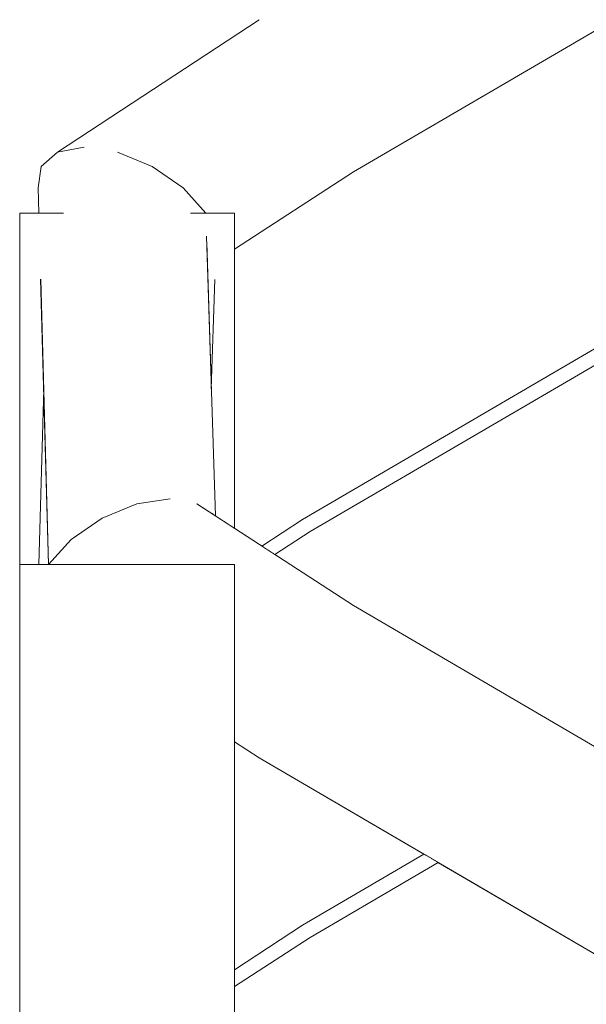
# Model space of a CAD drawing. Header units: millimetres. Extents: x -101298 to -58298, y 45839 to 66839.
# Tile 55 of 124: x -84967 to -84809, y 56279 to 56554. Entities that reach past the tile are written whole.
import ezdxf

# ---------------------------------------------------------------- set-up
doc = ezdxf.new("R2010")
doc.units = ezdxf.units.MM
doc.header["$MEASUREMENT"] = 0
doc.linetypes.add('Wipeout_Contour', pattern=[1000, 0, -1000])
doc.layers.add('Nowe_Konstrukcja - Schody', color=7, linetype='Continuous')
doc.layers.add('Nowe_Konstrukcja - Ściany zew', color=7, linetype='Continuous')
doc.layers.add('Nowe_Konstrukcja - Schody_Nr_pióra__101', color=250, linetype='Continuous', lineweight=13, true_color=0x333333)

msp = doc.modelspace()

# ---------------------------------------------------------------- wipeouts: each hides what was drawn before it
at = {"color": 254, "linetype": 'Wipeout_Contour', "lineweight": 0, "ltscale": 306103.393917}
msp.add_wipeout([(-84962.12, 56507.33), (-84961.92, 56500.31), (-84961.46, 56500.31)], dxfattribs=at).dxf.layer = 'Nowe_Konstrukcja - Schody'
at = {"color": 254, "linetype": 'Wipeout_Contour', "lineweight": 0, "ltscale": 305895.74763}
msp.add_wipeout([(-84937.22, 56402.13), (-84952.92, 56409.15), (-84941.33, 56402.13)], dxfattribs=at).dxf.layer = 'Nowe_Konstrukcja - Schody'
at = {"color": 254, "linetype": 'Wipeout_Contour', "lineweight": 0, "ltscale": 509381.050687}
msp.add_wipeout([(-84907.26, 56288.97), (-84888.32, 56301.4), (-84854.39, 56321.23), (-84900.42, 56348.14), (-84907.26, 56352.63)], dxfattribs=at).dxf.layer = 'Nowe_Konstrukcja - Ściany zew'

# ---------------------------------------------------------------- next in the draw order: wipeouts: each hides what was drawn before it
at = {"color": 254, "linetype": 'Wipeout_Contour', "lineweight": 0, "ltscale": 306102.663314}
msp.add_wipeout([(-84959.01, 56500.31), (-84961.26, 56513.28), (-84960.22, 56500.31)], dxfattribs=at).dxf.layer = 'Nowe_Konstrukcja - Schody'
at = {"color": 254, "linetype": 'Wipeout_Contour', "lineweight": 0, "ltscale": 305913.725298}
msp.add_wipeout([(-84959.19, 56402.13), (-84941.33, 56402.13), (-84952.92, 56409.15)], dxfattribs=at).dxf.layer = 'Nowe_Konstrukcja - Schody'
at = {"color": 254, "linetype": 'Wipeout_Contour', "lineweight": 0, "ltscale": 712759.913065}
msp.add_wipeout([(-84907.26, 56264.84), (-84886.21, 56251.1), (-84833.34, 56220.2), (-84757.43, 56264.57), (-84850.42, 56318.92), (-84886.21, 56298), (-84907.26, 56284.26)], dxfattribs=at).dxf.layer = 'Nowe_Konstrukcja - Ściany zew'

# ---------------------------------------------------------------- next in the draw order: wipeouts: each hides what was drawn before it
at = {"color": 254, "linetype": 'Wipeout_Contour', "lineweight": 0, "ltscale": 408142.02683}
msp.add_wipeout([(-84961.26, 56513.28), (-84962.12, 56507.33), (-84961.46, 56500.31), (-84960.22, 56500.31)], dxfattribs=at).dxf.layer = 'Nowe_Konstrukcja - Schody'
at = {"color": 254, "linetype": 'Wipeout_Contour', "lineweight": 0, "ltscale": 305960.639192}
msp.add_wipeout([(-84960.55, 56451.22), (-84961.92, 56402.13), (-84959.19, 56402.13)], dxfattribs=at).dxf.layer = 'Nowe_Konstrukcja - Schody'
at = {"color": 254, "linetype": 'Wipeout_Contour', "lineweight": 0, "ltscale": 305858.96368}
msp.add_wipeout([(-84944.28, 56415.1), (-84922.85, 56402.13), (-84916.22, 56402.13)], dxfattribs=at).dxf.layer = 'Nowe_Konstrukcja - Schody'
at = {"color": 254, "linetype": 'Wipeout_Contour', "lineweight": 0, "ltscale": 406943.186753}
msp.add_wipeout([(-84619.88, 56184.18), (-84618.92, 56185.82), (-84899.42, 56349.75), (-84900.42, 56348.14)], dxfattribs=at).dxf.layer = 'Nowe_Konstrukcja - Schody'

# ---------------------------------------------------------------- next in the draw order: wipeouts: each hides what was drawn before it
at = {"color": 254, "linetype": 'Wipeout_Contour', "lineweight": 0, "ltscale": 407851.550801}
msp.add_wipeout([(-84944.28, 56415.1), (-84952.92, 56409.15), (-84937.22, 56402.13), (-84922.85, 56402.13)], dxfattribs=at).dxf.layer = 'Nowe_Konstrukcja - Schody'
at = {"color": 254, "linetype": 'Wipeout_Contour', "lineweight": 0, "ltscale": 406943.838956}
msp.add_wipeout([(-84618.92, 56185.82), (-84616.18, 56190.5), (-84896.57, 56354.36), (-84899.42, 56349.75)], dxfattribs=at).dxf.layer = 'Nowe_Konstrukcja - Schody'

# ---------------------------------------------------------------- next in the draw order: wipeouts: each hides what was drawn before it
at = {"color": 254, "linetype": 'Wipeout_Contour', "lineweight": 0, "ltscale": 407997.037974}
msp.add_wipeout([(-84961.4, 56481.72), (-84959.19, 56402.13), (-84952.92, 56409.15), (-84959.91, 56483.8)], dxfattribs=at).dxf.layer = 'Nowe_Konstrukcja - Schody'
at = {"color": 254, "linetype": 'Wipeout_Contour', "lineweight": 0, "ltscale": 406945.044938}
msp.add_wipeout([(-84616.18, 56190.5), (-84612.09, 56197.5), (-84892.3, 56361.26), (-84896.57, 56354.36)], dxfattribs=at).dxf.layer = 'Nowe_Konstrukcja - Schody'
at = {"color": 254, "linetype": 'Wipeout_Contour', "lineweight": 0, "ltscale": 407609.224069}
msp.add_wipeout([(-84907.26, 56352.63), (-84900.42, 56348.14), (-84899.42, 56349.75), (-84907.26, 56354.6)], dxfattribs=at).dxf.layer = 'Nowe_Konstrukcja - Schody'

# ---------------------------------------------------------------- next in the draw order: wipeouts: each hides what was drawn before it
at = {"color": 254, "linetype": 'Wipeout_Contour', "lineweight": 0, "ltscale": 406946.622986}
msp.add_wipeout([(-84612.09, 56197.5), (-84607.26, 56205.76), (-84887.26, 56369.4), (-84892.3, 56361.26)], dxfattribs=at).dxf.layer = 'Nowe_Konstrukcja - Schody'
at = {"color": 254, "linetype": 'Wipeout_Contour', "lineweight": 0, "ltscale": 407613.551203}
msp.add_wipeout([(-84896.57, 56354.36), (-84907.26, 56360.12), (-84907.26, 56354.75), (-84899.42, 56349.75)], dxfattribs=at).dxf.layer = 'Nowe_Konstrukcja - Schody'

# ---------------------------------------------------------------- next in the draw order: wipeouts: each hides what was drawn before it
at = {"color": 254, "linetype": 'Wipeout_Contour', "lineweight": 0, "ltscale": 406948.334189}
msp.add_wipeout([(-84607.26, 56205.76), (-84602.44, 56214.02), (-84882.23, 56377.54), (-84887.26, 56369.4)], dxfattribs=at).dxf.layer = 'Nowe_Konstrukcja - Schody'
at = {"color": 254, "linetype": 'Wipeout_Contour', "lineweight": 0, "ltscale": 305712.413437}
msp.add_wipeout([(-84907.26, 56354.75), (-84907.26, 56354.6), (-84899.42, 56349.75)], dxfattribs=at).dxf.layer = 'Nowe_Konstrukcja - Schody'

# ---------------------------------------------------------------- next in the draw order: wipeouts: each hides what was drawn before it
at = {"color": 254, "linetype": 'Wipeout_Contour', "lineweight": 0, "ltscale": 406949.918031}
msp.add_wipeout([(-84602.44, 56214.02), (-84598.34, 56221.03), (-84877.96, 56384.44), (-84882.23, 56377.54)], dxfattribs=at).dxf.layer = 'Nowe_Konstrukcja - Schody'
at = {"color": 254, "linetype": 'Wipeout_Contour', "lineweight": 0, "ltscale": 407622.091528}
msp.add_wipeout([(-84892.3, 56361.26), (-84907.26, 56368.52), (-84907.26, 56361.01), (-84896.57, 56354.36)], dxfattribs=at).dxf.layer = 'Nowe_Konstrukcja - Schody'

# ---------------------------------------------------------------- next in the draw order: wipeouts: each hides what was drawn before it
at = {"color": 254, "linetype": 'Wipeout_Contour', "lineweight": 0, "ltscale": 406951.132054}
msp.add_wipeout([(-84598.34, 56221.03), (-84595.61, 56225.71), (-84875.1, 56389.05), (-84877.96, 56384.44)], dxfattribs=at).dxf.layer = 'Nowe_Konstrukcja - Schody'
at = {"color": 254, "linetype": 'Wipeout_Contour', "lineweight": 0, "ltscale": 305719.04047}
msp.add_wipeout([(-84907.26, 56361.01), (-84907.26, 56360.12), (-84896.57, 56354.36)], dxfattribs=at).dxf.layer = 'Nowe_Konstrukcja - Schody'

# ---------------------------------------------------------------- next in the draw order: wipeouts: each hides what was drawn before it
at = {"color": 254, "linetype": 'Wipeout_Contour', "lineweight": 0, "ltscale": 406951.789548}
msp.add_wipeout([(-84595.61, 56225.71), (-84594.65, 56227.35), (-84874.1, 56390.67), (-84875.1, 56389.05)], dxfattribs=at).dxf.layer = 'Nowe_Konstrukcja - Schody'
at = {"color": 254, "linetype": 'Wipeout_Contour', "lineweight": 0, "ltscale": 407633.42589}
msp.add_wipeout([(-84907.26, 56370.4), (-84892.3, 56361.26), (-84887.26, 56369.4), (-84907.26, 56378.5)], dxfattribs=at).dxf.layer = 'Nowe_Konstrukcja - Schody'

# ---------------------------------------------------------------- next in the draw order: wipeouts: each hides what was drawn before it
at = {"color": 254, "linetype": 'Wipeout_Contour', "lineweight": 0, "ltscale": 305729.100658}
msp.add_wipeout([(-84907.26, 56370.4), (-84907.26, 56368.52), (-84892.3, 56361.26)], dxfattribs=at).dxf.layer = 'Nowe_Konstrukcja - Schody'

# ---------------------------------------------------------------- next in the draw order: wipeouts: each hides what was drawn before it
at = {"color": 254, "linetype": 'Wipeout_Contour', "lineweight": 0, "ltscale": 407645.906313}
msp.add_wipeout([(-84882.23, 56377.54), (-84907.26, 56388.73), (-84907.26, 56381.51), (-84887.26, 56369.4)], dxfattribs=at).dxf.layer = 'Nowe_Konstrukcja - Schody'

# ---------------------------------------------------------------- next in the draw order: wipeouts: each hides what was drawn before it
at = {"color": 254, "linetype": 'Wipeout_Contour', "lineweight": 0, "ltscale": 305741.047042}
msp.add_wipeout([(-84907.26, 56381.51), (-84907.26, 56378.5), (-84887.26, 56369.4)], dxfattribs=at).dxf.layer = 'Nowe_Konstrukcja - Schody'

# ---------------------------------------------------------------- next in the draw order: wipeouts: each hides what was drawn before it
at = {"color": 254, "linetype": 'Wipeout_Contour', "lineweight": 0, "ltscale": 407657.845724}
msp.add_wipeout([(-84907.26, 56397.99), (-84907.26, 56392.69), (-84882.23, 56377.54), (-84877.96, 56384.44)], dxfattribs=at).dxf.layer = 'Nowe_Konstrukcja - Schody'

# ---------------------------------------------------------------- next in the draw order: wipeouts: each hides what was drawn before it
at = {"color": 254, "linetype": 'Wipeout_Contour', "lineweight": 0, "ltscale": 305753.195168}
msp.add_wipeout([(-84907.26, 56392.69), (-84907.26, 56388.73), (-84882.23, 56377.54)], dxfattribs=at).dxf.layer = 'Nowe_Konstrukcja - Schody'

# ---------------------------------------------------------------- next in the draw order: wipeouts: each hides what was drawn before it
at = {"color": 254, "linetype": 'Wipeout_Contour', "lineweight": 0, "ltscale": 305764.634702}
msp.add_wipeout([(-84877.96, 56384.44), (-84875.1, 56389.05), (-84934.56, 56419.08)], dxfattribs=at).dxf.layer = 'Nowe_Konstrukcja - Schody'

# ---------------------------------------------------------------- next in the draw order: wipeouts: each hides what was drawn before it
at = {"color": 254, "linetype": 'Wipeout_Contour', "lineweight": 0, "ltscale": 611642.1386}
msp.add_wipeout([(-84944.28, 56415.1), (-84916.22, 56402.13), (-84907.26, 56402.13), (-84907.26, 56397.99), (-84877.96, 56384.44), (-84934.56, 56419.08)], dxfattribs=at).dxf.layer = 'Nowe_Konstrukcja - Schody'

# ---------------------------------------------------------------- next in the draw order: wipeouts: each hides what was drawn before it
at = {"color": 254, "linetype": 'Wipeout_Contour', "lineweight": 0, "ltscale": 407999.526854}
msp.add_wipeout([(-84959.56, 56492.09), (-84952.92, 56409.15), (-84944.28, 56415.1), (-84957.79, 56493.21)], dxfattribs=at).dxf.layer = 'Nowe_Konstrukcja - Schody'
at = {"color": 254, "linetype": 'Wipeout_Contour', "lineweight": 0, "ltscale": 305757.870761}
msp.add_wipeout([(-84875.1, 56389.05), (-84874.1, 56390.67), (-84925.25, 56420.47)], dxfattribs=at).dxf.layer = 'Nowe_Konstrukcja - Schody'

# ---------------------------------------------------------------- next in the draw order: wipeouts: each hides what was drawn before it
at = {"color": 254, "linetype": 'Wipeout_Contour', "lineweight": 0, "ltscale": 408001.525501}
msp.add_wipeout([(-84959.91, 56483.8), (-84953.01, 56410.05), (-84953.01, 56410.15), (-84959.56, 56492.09)], dxfattribs=at).dxf.layer = 'Nowe_Konstrukcja - Schody'
at = {"color": 254, "linetype": 'Wipeout_Contour', "lineweight": 0, "ltscale": 305823.765023}
msp.add_wipeout([(-84875.1, 56389.05), (-84925.25, 56420.47), (-84934.56, 56419.08)], dxfattribs=at).dxf.layer = 'Nowe_Konstrukcja - Schody'

# ---------------------------------------------------------------- next in the draw order: wipeouts: each hides what was drawn before it
at = {"color": 254, "linetype": 'Wipeout_Contour', "lineweight": 0, "ltscale": 305809.837668}
msp.add_wipeout([(-84917.78, 56419.08), (-84925.25, 56420.47), (-84874.1, 56390.67)], dxfattribs=at).dxf.layer = 'Nowe_Konstrukcja - Schody'
at = {"color": 254, "linetype": 'Wipeout_Contour', "lineweight": 0, "ltscale": 305927.377762}
msp.add_wipeout([(-84953.01, 56410.05), (-84952.92, 56409.15), (-84953.01, 56410.15)], dxfattribs=at).dxf.layer = 'Nowe_Konstrukcja - Schody'

# ---------------------------------------------------------------- next in the draw order: wipeouts: each hides what was drawn before it
at = {"color": 254, "linetype": 'Wipeout_Contour', "lineweight": 0, "ltscale": 305912.331378}
msp.add_wipeout([(-84913.47, 56416.28), (-84930.25, 56513.28), (-84917.78, 56419.08)], dxfattribs=at).dxf.layer = 'Nowe_Konstrukcja - Schody'
at = {"color": 254, "linetype": 'Wipeout_Contour', "lineweight": 0, "ltscale": 305777.919505}
msp.add_wipeout([(-84897.95, 56406.18), (-84897.65, 56405.99), (-84887.26, 56413.04)], dxfattribs=at).dxf.layer = 'Nowe_Konstrukcja - Schody'
at = {"color": 254, "linetype": 'Wipeout_Contour', "lineweight": 0, "ltscale": 406808.072073}
msp.add_wipeout([(-84967.26, 55469.4), (-84907.26, 55469.4), (-84907.26, 56402.13), (-84967.26, 56402.13)], dxfattribs=at).dxf.layer = 'Nowe_Konstrukcja - Schody'

# ---------------------------------------------------------------- next in the draw order: linework, layer by layer
at = {"layer": 'Nowe_Konstrukcja - Schody_Nr_pióra__101', "color": 250, "linetype": 'Continuous', "lineweight": 13, "true_color": 0x333333}
msp.add_line((-84900.42, 56348.14), (-84907.26, 56352.63), dxfattribs=at)

# ---------------------------------------------------------------- next in the draw order: wipeouts: each hides what was drawn before it
at = {"color": 254, "linetype": 'Wipeout_Contour', "lineweight": 0, "ltscale": 305990.568873}
msp.add_wipeout([(-84930.25, 56513.28), (-84939.97, 56517.26), (-84917.78, 56419.08)], dxfattribs=at).dxf.layer = 'Nowe_Konstrukcja - Schody'
at = {"color": 254, "linetype": 'Wipeout_Contour', "lineweight": 0, "ltscale": 407704.304687}
msp.add_wipeout([(-84898.96, 56406.84), (-84897.95, 56406.18), (-84887.26, 56413.04), (-84888.01, 56414.24)], dxfattribs=at).dxf.layer = 'Nowe_Konstrukcja - Schody'
at = {"color": 254, "linetype": 'Wipeout_Contour', "lineweight": 0, "ltscale": 305598.745554}
msp.add_wipeout([(-84907.26, 56286.88), (-84907.26, 56286.14), (-84887.26, 56299.7)], dxfattribs=at).dxf.layer = 'Nowe_Konstrukcja - Schody'

# ---------------------------------------------------------------- next in the draw order: wipeouts: each hides what was drawn before it
at = {"color": 254, "linetype": 'Wipeout_Contour', "lineweight": 0, "ltscale": 305975.440467}
msp.add_wipeout([(-84956.75, 56517.26), (-84944.28, 56415.1), (-84934.56, 56419.08)], dxfattribs=at).dxf.layer = 'Nowe_Konstrukcja - Schody'
at = {"color": 254, "linetype": 'Wipeout_Contour', "lineweight": 0, "ltscale": 305896.240739}
msp.add_wipeout([(-84921.6, 56507.33), (-84913.37, 56416.21), (-84913.05, 56416)], dxfattribs=at).dxf.layer = 'Nowe_Konstrukcja - Schody'
at = {"color": 254, "linetype": 'Wipeout_Contour', "lineweight": 0, "ltscale": 305773.61294}
msp.add_wipeout([(-84886.52, 56411.83), (-84896.63, 56405.32), (-84896.45, 56405.21)], dxfattribs=at).dxf.layer = 'Nowe_Konstrukcja - Schody'
at = {"color": 254, "linetype": 'Wipeout_Contour', "lineweight": 0, "ltscale": 407461.84677}
msp.add_wipeout([(-84888.01, 56300.91), (-84907.26, 56287.9), (-84907.26, 56286.88), (-84887.26, 56299.7)], dxfattribs=at).dxf.layer = 'Nowe_Konstrukcja - Schody'

# ---------------------------------------------------------------- next in the draw order: wipeouts: each hides what was drawn before it
at = {"color": 254, "linetype": 'Wipeout_Contour', "lineweight": 0, "ltscale": 612134.575146}
msp.add_wipeout([(-84961.26, 56513.28), (-84959.01, 56500.31), (-84955.02, 56500.31), (-84957.79, 56493.21), (-84944.28, 56415.1), (-84956.75, 56517.26)], dxfattribs=at).dxf.layer = 'Nowe_Konstrukcja - Schody'
at = {"color": 254, "linetype": 'Wipeout_Contour', "lineweight": 0, "ltscale": 407911.225148}
msp.add_wipeout([(-84921.6, 56507.33), (-84930.25, 56513.28), (-84913.47, 56416.28), (-84913.37, 56416.21)], dxfattribs=at).dxf.layer = 'Nowe_Konstrukcja - Schody'
at = {"color": 254, "linetype": 'Wipeout_Contour', "lineweight": 0, "ltscale": 407698.597104}
msp.add_wipeout([(-84897.65, 56405.99), (-84896.63, 56405.32), (-84886.52, 56411.83), (-84887.26, 56413.04)], dxfattribs=at).dxf.layer = 'Nowe_Konstrukcja - Schody'
at = {"color": 254, "linetype": 'Wipeout_Contour', "lineweight": 0, "ltscale": 305595.679517}
msp.add_wipeout([(-84886.52, 56298.5), (-84907.26, 56285.15), (-84907.26, 56284.67)], dxfattribs=at).dxf.layer = 'Nowe_Konstrukcja - Schody'

# ---------------------------------------------------------------- next in the draw order: linework, layer by layer
at = {"layer": 'Nowe_Konstrukcja - Schody_Nr_pióra__101', "color": 250, "linetype": 'Continuous', "lineweight": 13, "true_color": 0x333333}
for p, q in [((-84962.12, 56507.33), (-84961.26, 56513.28)), ((-84952.92, 56409.15), (-84944.28, 56415.1))]:
    msp.add_line(p, q, dxfattribs=at)

# ---------------------------------------------------------------- next in the draw order: wipeouts: each hides what was drawn before it
at = {"color": 254, "linetype": 'Wipeout_Contour', "lineweight": 0, "ltscale": 305957.14532}
msp.add_wipeout([(-84925.25, 56420.47), (-84949.27, 56518.66), (-84934.56, 56419.08)], dxfattribs=at).dxf.layer = 'Nowe_Konstrukcja - Schody'
at = {"color": 254, "linetype": 'Wipeout_Contour', "lineweight": 0, "ltscale": 611879.642463}
msp.add_wipeout([(-84915.34, 56500.31), (-84921.6, 56507.33), (-84913.05, 56416), (-84912.62, 56415.72), (-84915.13, 56493.76), (-84919.54, 56500.31)], dxfattribs=at).dxf.layer = 'Nowe_Konstrukcja - Schody'
at = {"color": 254, "linetype": 'Wipeout_Contour', "lineweight": 0, "ltscale": 407694.632738}
msp.add_wipeout([(-84886.52, 56411.83), (-84896.45, 56405.21), (-84896.03, 56404.93), (-84886.21, 56411.34)], dxfattribs=at).dxf.layer = 'Nowe_Konstrukcja - Schody'
at = {"color": 254, "linetype": 'Wipeout_Contour', "lineweight": 0, "ltscale": 407457.345245}
msp.add_wipeout([(-84887.26, 56299.7), (-84907.26, 56286.14), (-84907.26, 56285.15), (-84886.52, 56298.5)], dxfattribs=at).dxf.layer = 'Nowe_Konstrukcja - Schody'

# ---------------------------------------------------------------- next in the draw order: wipeouts: each hides what was drawn before it
at = {"color": 254, "linetype": 'Wipeout_Contour', "lineweight": 0, "ltscale": 306037.263885}
msp.add_wipeout([(-84949.27, 56518.66), (-84956.75, 56517.26), (-84934.56, 56419.08)], dxfattribs=at).dxf.layer = 'Nowe_Konstrukcja - Schody'
at = {"color": 254, "linetype": 'Wipeout_Contour', "lineweight": 0, "ltscale": 305938.011813}
msp.add_wipeout([(-84915.06, 56491.62), (-84913.76, 56451.22), (-84912.78, 56481.66)], dxfattribs=at).dxf.layer = 'Nowe_Konstrukcja - Schody'
at = {"color": 254, "linetype": 'Wipeout_Contour', "lineweight": 0, "ltscale": 305784.086336}
msp.add_wipeout([(-84899.66, 56407.29), (-84899.62, 56407.27), (-84888.32, 56414.74)], dxfattribs=at).dxf.layer = 'Nowe_Konstrukcja - Schody'
at = {"color": 254, "linetype": 'Wipeout_Contour', "lineweight": 0, "ltscale": 407454.246145}
msp.add_wipeout([(-84886.52, 56298.5), (-84907.26, 56284.67), (-84907.26, 56284.26), (-84886.21, 56298)], dxfattribs=at).dxf.layer = 'Nowe_Konstrukcja - Schody'

# ---------------------------------------------------------------- next in the draw order: wipeouts: each hides what was drawn before it
at = {"color": 254, "linetype": 'Wipeout_Contour', "lineweight": 0, "ltscale": 305934.688025}
msp.add_wipeout([(-84917.78, 56419.08), (-84939.97, 56517.26), (-84925.25, 56420.47)], dxfattribs=at).dxf.layer = 'Nowe_Konstrukcja - Schody'
at = {"color": 254, "linetype": 'Wipeout_Contour', "lineweight": 0, "ltscale": 918132.060242}
msp.add_wipeout([(-84967.26, 56500.31), (-84967.26, 56402.13), (-84961.92, 56402.13), (-84960.55, 56451.22), (-84961.4, 56481.72), (-84959.91, 56483.8), (-84959.56, 56492.09), (-84957.79, 56493.21), (-84955.02, 56500.31)], dxfattribs=at).dxf.layer = 'Nowe_Konstrukcja - Schody'
at = {"color": 254, "linetype": 'Wipeout_Contour', "lineweight": 0, "ltscale": 305782.253325}
msp.add_wipeout([(-84888.01, 56414.24), (-84899.21, 56407), (-84898.96, 56406.84)], dxfattribs=at).dxf.layer = 'Nowe_Konstrukcja - Schody'
at = {"color": 254, "linetype": 'Wipeout_Contour', "lineweight": 0, "ltscale": 305603.209398}
msp.add_wipeout([(-84907.26, 56288.97), (-84907.26, 56288.89), (-84888.32, 56301.4)], dxfattribs=at).dxf.layer = 'Nowe_Konstrukcja - Schody'

# ---------------------------------------------------------------- next in the draw order: linework, layer by layer
at = {"layer": 'Nowe_Konstrukcja - Schody_Nr_pióra__101', "color": 250, "linetype": 'Continuous', "lineweight": 13, "true_color": 0x333333}
for p, q in [((-84961.92, 56500.31), (-84962.12, 56507.33)), ((-84967.26, 56500.31), (-84954.99, 56500.31)), ((-84967.26, 56402.13), (-84967.26, 56500.31)), ((-84959.19, 56402.13), (-84961.41, 56481.79)), ((-84961.92, 56402.13), (-84960.55, 56451.22)), ((-84944.28, 56415.1), (-84934.56, 56419.08)), ((-84959.19, 56402.13), (-84952.92, 56409.15)), ((-84967.26, 56402.13), (-84907.26, 56402.13)), ((-84967.26, 55469.4), (-84967.26, 56402.13))]:
    msp.add_line(p, q, dxfattribs=at)

# ---------------------------------------------------------------- next in the draw order: wipeouts: each hides what was drawn before it
at = {"color": 254, "linetype": 'Wipeout_Contour', "lineweight": 0, "ltscale": 306016.355423}
msp.add_wipeout([(-84939.97, 56517.26), (-84949.27, 56518.66), (-84925.25, 56420.47)], dxfattribs=at).dxf.layer = 'Nowe_Konstrukcja - Schody'
at = {"color": 254, "linetype": 'Wipeout_Contour', "lineweight": 0, "ltscale": 407708.417459}
msp.add_wipeout([(-84888.32, 56414.74), (-84899.62, 56407.27), (-84899.21, 56407), (-84888.01, 56414.24)], dxfattribs=at).dxf.layer = 'Nowe_Konstrukcja - Schody'
at = {"color": 254, "linetype": 'Wipeout_Contour', "lineweight": 0, "ltscale": 305601.868415}
msp.add_wipeout([(-84907.26, 56287.9), (-84888.01, 56300.91), (-84907.26, 56288.46)], dxfattribs=at).dxf.layer = 'Nowe_Konstrukcja - Schody'

# ---------------------------------------------------------------- next in the draw order: linework, layer by layer
at = {"layer": 'Nowe_Konstrukcja - Schody_Nr_pióra__101', "color": 250, "linetype": 'Continuous', "lineweight": 13, "true_color": 0x333333}
msp.add_line((-84934.56, 56419.08), (-84925.25, 56420.47), dxfattribs=at)

# ---------------------------------------------------------------- next in the draw order: wipeouts: each hides what was drawn before it
at = {"color": 254, "linetype": 'Wipeout_Contour', "lineweight": 0, "ltscale": 306043.7126}
msp.add_wipeout([(-84939.97, 56517.26), (-84930.25, 56513.28), (-84896.57, 56548.07)], dxfattribs=at).dxf.layer = 'Nowe_Konstrukcja - Schody'
at = {"color": 254, "linetype": 'Wipeout_Contour', "lineweight": 0, "ltscale": 407465.10484}
msp.add_wipeout([(-84888.32, 56301.4), (-84907.26, 56288.89), (-84907.26, 56288.46), (-84888.01, 56300.91)], dxfattribs=at).dxf.layer = 'Nowe_Konstrukcja - Schody'

# ---------------------------------------------------------------- next in the draw order: linework, layer by layer
at = {"layer": 'Nowe_Konstrukcja - Schody_Nr_pióra__101', "color": 250, "linetype": 'Continuous', "lineweight": 13, "true_color": 0x333333}
msp.add_line((-84907.26, 55469.4), (-84907.26, 56402.13), dxfattribs=at)

# ---------------------------------------------------------------- next in the draw order: wipeouts: each hides what was drawn before it
at = {"color": 254, "linetype": 'Wipeout_Contour', "lineweight": 0, "ltscale": 306040.896759}
msp.add_wipeout([(-84939.97, 56517.26), (-84896.57, 56548.07), (-84899.42, 56552.68)], dxfattribs=at).dxf.layer = 'Nowe_Konstrukcja - Schody'
at = {"color": 254, "linetype": 'Wipeout_Contour', "lineweight": 0, "ltscale": 407408.205635}
msp.add_wipeout([(-84853.81, 56320.89), (-84888.01, 56300.91), (-84887.26, 56299.7), (-84852.41, 56320.07)], dxfattribs=at).dxf.layer = 'Nowe_Konstrukcja - Schody'

# ---------------------------------------------------------------- next in the draw order: wipeouts: each hides what was drawn before it
at = {"color": 254, "linetype": 'Wipeout_Contour', "lineweight": 0, "ltscale": 306015.581465}
msp.add_wipeout([(-84930.25, 56513.28), (-84921.6, 56507.33), (-84892.3, 56541.17)], dxfattribs=at).dxf.layer = 'Nowe_Konstrukcja - Schody'
at = {"color": 254, "linetype": 'Wipeout_Contour', "lineweight": 0, "ltscale": 407402.394024}
msp.add_wipeout([(-84852.41, 56320.07), (-84887.26, 56299.7), (-84886.52, 56298.5), (-84851, 56319.26)], dxfattribs=at).dxf.layer = 'Nowe_Konstrukcja - Schody'

# ---------------------------------------------------------------- next in the draw order: wipeouts: each hides what was drawn before it
at = {"color": 254, "linetype": 'Wipeout_Contour', "lineweight": 0, "ltscale": 306018.21946}
msp.add_wipeout([(-84930.25, 56513.28), (-84892.3, 56541.17), (-84896.57, 56548.07)], dxfattribs=at).dxf.layer = 'Nowe_Konstrukcja - Schody'
at = {"color": 254, "linetype": 'Wipeout_Contour', "lineweight": 0, "ltscale": 407398.287622}
msp.add_wipeout([(-84851, 56319.26), (-84886.52, 56298.5), (-84886.21, 56298), (-84850.42, 56318.92)], dxfattribs=at).dxf.layer = 'Nowe_Konstrukcja - Schody'

# ---------------------------------------------------------------- next in the draw order: linework, layer by layer
at = {"layer": 'Nowe_Konstrukcja - Schody_Nr_pióra__101', "color": 250, "linetype": 'Continuous', "lineweight": 13, "true_color": 0x333333}
msp.add_line((-84907.26, 56284.26), (-84886.21, 56298), dxfattribs=at)

# ---------------------------------------------------------------- next in the draw order: wipeouts: each hides what was drawn before it
at = {"color": 254, "linetype": 'Wipeout_Contour', "lineweight": 0, "ltscale": 305987.259549}
msp.add_wipeout([(-84921.6, 56507.33), (-84915.34, 56500.31), (-84887.26, 56533.04)], dxfattribs=at).dxf.layer = 'Nowe_Konstrukcja - Schody'
at = {"color": 254, "linetype": 'Wipeout_Contour', "lineweight": 0, "ltscale": 407412.318243}
msp.add_wipeout([(-84854.39, 56321.23), (-84888.32, 56301.4), (-84888.01, 56300.91), (-84853.81, 56320.89)], dxfattribs=at).dxf.layer = 'Nowe_Konstrukcja - Schody'

# ---------------------------------------------------------------- next in the draw order: linework, layer by layer
at = {"layer": 'Nowe_Konstrukcja - Schody_Nr_pióra__101', "color": 250, "linetype": 'Continuous', "lineweight": 13, "true_color": 0x333333}
for p, q in [((-84594.65, 56227.35), (-84874.1, 56390.67)), ((-84619.88, 56184.18), (-84900.42, 56348.14)), ((-84888.32, 56301.4), (-84854.39, 56321.23)), ((-84886.21, 56298), (-84850.42, 56318.92)), ((-84907.26, 56288.97), (-84888.32, 56301.4))]:
    msp.add_line(p, q, dxfattribs=at)

# ---------------------------------------------------------------- next in the draw order: wipeouts: each hides what was drawn before it
at = {"color": 254, "linetype": 'Wipeout_Contour', "lineweight": 0, "ltscale": 305991.588977}
msp.add_wipeout([(-84921.6, 56507.33), (-84887.26, 56533.04), (-84892.3, 56541.17)], dxfattribs=at).dxf.layer = 'Nowe_Konstrukcja - Schody'

# ---------------------------------------------------------------- next in the draw order: linework, layer by layer
at = {"layer": 'Nowe_Konstrukcja - Schody_Nr_pióra__101', "color": 250, "linetype": 'Continuous', "lineweight": 13, "true_color": 0x333333}
msp.add_line((-84930.25, 56513.28), (-84921.6, 56507.33), dxfattribs=at)

# ---------------------------------------------------------------- next in the draw order: wipeouts: each hides what was drawn before it
at = {"color": 254, "linetype": 'Wipeout_Contour', "lineweight": 0, "ltscale": 407949.22106}
msp.add_wipeout([(-84882.23, 56524.9), (-84915.34, 56500.31), (-84907.26, 56500.31), (-84907.26, 56498.68)], dxfattribs=at).dxf.layer = 'Nowe_Konstrukcja - Schody'

# ---------------------------------------------------------------- next in the draw order: wipeouts: each hides what was drawn before it
at = {"color": 254, "linetype": 'Wipeout_Contour', "lineweight": 0, "ltscale": 305965.06962}
msp.add_wipeout([(-84915.34, 56500.31), (-84882.23, 56524.9), (-84887.26, 56533.04)], dxfattribs=at).dxf.layer = 'Nowe_Konstrukcja - Schody'

# ---------------------------------------------------------------- next in the draw order: wipeouts: each hides what was drawn before it
at = {"color": 254, "linetype": 'Wipeout_Contour', "lineweight": 0, "ltscale": 305942.315352}
msp.add_wipeout([(-84907.26, 56496.98), (-84907.26, 56492.55), (-84877.96, 56518)], dxfattribs=at).dxf.layer = 'Nowe_Konstrukcja - Schody'

# ---------------------------------------------------------------- next in the draw order: wipeouts: each hides what was drawn before it
at = {"color": 254, "linetype": 'Wipeout_Contour', "lineweight": 0, "ltscale": 407926.749657}
msp.add_wipeout([(-84882.23, 56524.9), (-84907.26, 56498.68), (-84907.26, 56496.98), (-84877.96, 56518)], dxfattribs=at).dxf.layer = 'Nowe_Konstrukcja - Schody'

# ---------------------------------------------------------------- next in the draw order: wipeouts: each hides what was drawn before it
at = {"color": 254, "linetype": 'Wipeout_Contour', "lineweight": 0, "ltscale": 305933.242185}
msp.add_wipeout([(-84907.26, 56491.44), (-84907.26, 56490.76), (-84875.1, 56513.39)], dxfattribs=at).dxf.layer = 'Nowe_Konstrukcja - Schody'

# ---------------------------------------------------------------- next in the draw order: wipeouts: each hides what was drawn before it
at = {"color": 254, "linetype": 'Wipeout_Contour', "lineweight": 0, "ltscale": 407908.054113}
msp.add_wipeout([(-84877.96, 56518), (-84907.26, 56492.55), (-84907.26, 56491.44), (-84875.1, 56513.39)], dxfattribs=at).dxf.layer = 'Nowe_Konstrukcja - Schody'

# ---------------------------------------------------------------- next in the draw order: wipeouts: each hides what was drawn before it
at = {"color": 254, "linetype": 'Wipeout_Contour', "lineweight": 0, "ltscale": 306083.041049}
msp.add_wipeout([(-84956.75, 56517.26), (-84949.27, 56518.66), (-84900.42, 56554.3)], dxfattribs=at).dxf.layer = 'Nowe_Konstrukcja - Schody'
at = {"color": 254, "linetype": 'Wipeout_Contour', "lineweight": 0, "ltscale": 407899.812896}
msp.add_wipeout([(-84907.26, 56490.76), (-84907.26, 56490.2), (-84874.1, 56511.77), (-84875.1, 56513.39)], dxfattribs=at).dxf.layer = 'Nowe_Konstrukcja - Schody'

# ---------------------------------------------------------------- next in the draw order: linework, layer by layer
at = {"layer": 'Nowe_Konstrukcja - Schody_Nr_pióra__101', "color": 250, "linetype": 'Continuous', "lineweight": 13, "true_color": 0x333333}
msp.add_line((-84961.26, 56513.28), (-84956.75, 56517.26), dxfattribs=at)

# ---------------------------------------------------------------- next in the draw order: wipeouts: each hides what was drawn before it
at = {"color": 254, "linetype": 'Wipeout_Contour', "lineweight": 0, "ltscale": 306067.383384}
msp.add_wipeout([(-84949.27, 56518.66), (-84939.97, 56517.26), (-84899.42, 56552.68)], dxfattribs=at).dxf.layer = 'Nowe_Konstrukcja - Schody'
at = {"color": 254, "linetype": 'Wipeout_Contour', "lineweight": 0, "ltscale": 815800.099668}
msp.add_wipeout([(-84919.54, 56500.31), (-84915.13, 56493.76), (-84915.06, 56491.62), (-84912.78, 56481.66), (-84913.76, 56451.22), (-84912.62, 56415.72), (-84907.26, 56412.24), (-84907.26, 56500.31)], dxfattribs=at).dxf.layer = 'Nowe_Konstrukcja - Schody'

# ---------------------------------------------------------------- next in the draw order: linework, layer by layer
at = {"layer": 'Nowe_Konstrukcja - Schody_Nr_pióra__101', "color": 250, "linetype": 'Continuous', "lineweight": 13, "true_color": 0x333333}
for p, q in [((-84939.97, 56517.26), (-84930.25, 56513.28)), ((-84921.6, 56507.33), (-84915.34, 56500.31)), ((-84919.6, 56500.31), (-84907.26, 56500.31)), ((-84907.26, 56412.24), (-84907.26, 56500.31)), ((-84912.62, 56415.72), (-84915.13, 56493.85)), ((-84913.76, 56451.22), (-84912.78, 56481.75))]:
    msp.add_line(p, q, dxfattribs=at)

# ---------------------------------------------------------------- next in the draw order: wipeouts: each hides what was drawn before it
at = {"color": 254, "linetype": 'Wipeout_Contour', "lineweight": 0, "ltscale": 306056.163425}
msp.add_wipeout([(-84949.27, 56518.66), (-84899.42, 56552.68), (-84900.42, 56554.3)], dxfattribs=at).dxf.layer = 'Nowe_Konstrukcja - Schody'

# ---------------------------------------------------------------- next in the draw order: linework, layer by layer
at = {"layer": 'Nowe_Konstrukcja - Schody_Nr_pióra__101', "color": 250, "linetype": 'Continuous', "lineweight": 13, "true_color": 0x333333}
msp.add_line((-84956.75, 56517.26), (-84949.27, 56518.66), dxfattribs=at)

# ---------------------------------------------------------------- next in the draw order: wipeouts: each hides what was drawn before it
at = {"color": 254, "linetype": 'Wipeout_Contour', "lineweight": 0, "ltscale": 407747.406678}
msp.add_wipeout([(-84899.42, 56552.68), (-84896.57, 56548.07), (-84616.18, 56711.94), (-84618.92, 56716.62)], dxfattribs=at).dxf.layer = 'Nowe_Konstrukcja - Schody'

# ---------------------------------------------------------------- next in the draw order: wipeouts: each hides what was drawn before it
at = {"color": 254, "linetype": 'Wipeout_Contour', "lineweight": 0, "ltscale": 407722.924505}
msp.add_wipeout([(-84896.57, 56548.07), (-84892.3, 56541.17), (-84612.09, 56704.93), (-84616.18, 56711.94)], dxfattribs=at).dxf.layer = 'Nowe_Konstrukcja - Schody'

# ---------------------------------------------------------------- next in the draw order: wipeouts: each hides what was drawn before it
at = {"color": 254, "linetype": 'Wipeout_Contour', "lineweight": 0, "ltscale": 407690.937401}
msp.add_wipeout([(-84892.3, 56541.17), (-84887.26, 56533.04), (-84607.26, 56696.67), (-84612.09, 56704.93)], dxfattribs=at).dxf.layer = 'Nowe_Konstrukcja - Schody'

# ---------------------------------------------------------------- next in the draw order: wipeouts: each hides what was drawn before it
at = {"color": 254, "linetype": 'Wipeout_Contour', "lineweight": 0, "ltscale": 407656.315355}
msp.add_wipeout([(-84887.26, 56533.04), (-84882.23, 56524.9), (-84602.44, 56688.41), (-84607.26, 56696.67)], dxfattribs=at).dxf.layer = 'Nowe_Konstrukcja - Schody'

# ---------------------------------------------------------------- next in the draw order: wipeouts: each hides what was drawn before it
at = {"color": 254, "linetype": 'Wipeout_Contour', "lineweight": 0, "ltscale": 407624.329259}
msp.add_wipeout([(-84882.23, 56524.9), (-84877.96, 56518), (-84598.34, 56681.41), (-84602.44, 56688.41)], dxfattribs=at).dxf.layer = 'Nowe_Konstrukcja - Schody'

# ---------------------------------------------------------------- next in the draw order: wipeouts: each hides what was drawn before it
at = {"color": 254, "linetype": 'Wipeout_Contour', "lineweight": 0, "ltscale": 407599.848466}
msp.add_wipeout([(-84877.96, 56518), (-84875.1, 56513.39), (-84595.61, 56676.73), (-84598.34, 56681.41)], dxfattribs=at).dxf.layer = 'Nowe_Konstrukcja - Schody'

# ---------------------------------------------------------------- next in the draw order: wipeouts: each hides what was drawn before it
at = {"color": 254, "linetype": 'Wipeout_Contour', "lineweight": 0, "ltscale": 407586.599615}
msp.add_wipeout([(-84595.61, 56676.73), (-84875.1, 56513.39), (-84874.1, 56511.77), (-84594.65, 56675.09)], dxfattribs=at).dxf.layer = 'Nowe_Konstrukcja - Schody'

# ---------------------------------------------------------------- next in the draw order: wipeouts: each hides what was drawn before it
at = {"color": 254, "linetype": 'Wipeout_Contour', "lineweight": 0, "ltscale": 407760.656394}
msp.add_wipeout([(-84619.88, 56718.26), (-84900.42, 56554.3), (-84899.42, 56552.68), (-84618.92, 56716.62)], dxfattribs=at).dxf.layer = 'Nowe_Konstrukcja - Schody'

# ---------------------------------------------------------------- next in the draw order: linework, layer by layer
at = {"layer": 'Nowe_Konstrukcja - Schody_Nr_pióra__101', "color": 250, "linetype": 'Continuous', "lineweight": 13, "true_color": 0x333333}
msp.add_line((-84956.75, 56517.26), (-84900.42, 56554.3), dxfattribs=at)

# ---------------------------------------------------------------- next in the draw order: wipeouts: each hides what was drawn before it
at = {"color": 254, "linetype": 'Wipeout_Contour', "lineweight": 0, "ltscale": 407409.74264}
msp.add_wipeout([(-84888.01, 56414.24), (-84887.26, 56413.04), (-84607.26, 56576.67), (-84607.98, 56577.89)], dxfattribs=at).dxf.layer = 'Nowe_Konstrukcja - Schody'

# ---------------------------------------------------------------- next in the draw order: wipeouts: each hides what was drawn before it
at = {"color": 254, "linetype": 'Wipeout_Contour', "lineweight": 0, "ltscale": 407404.627148}
msp.add_wipeout([(-84887.26, 56413.04), (-84886.52, 56411.83), (-84606.55, 56575.45), (-84607.26, 56576.67)], dxfattribs=at).dxf.layer = 'Nowe_Konstrukcja - Schody'

# ---------------------------------------------------------------- next in the draw order: wipeouts: each hides what was drawn before it
at = {"color": 254, "linetype": 'Wipeout_Contour', "lineweight": 0, "ltscale": 407401.009927}
msp.add_wipeout([(-84886.52, 56411.83), (-84886.21, 56411.34), (-84606.25, 56574.95), (-84606.55, 56575.45)], dxfattribs=at).dxf.layer = 'Nowe_Konstrukcja - Schody'

# ---------------------------------------------------------------- next in the draw order: linework, layer by layer
at = {"layer": 'Nowe_Konstrukcja - Schody_Nr_pióra__101', "color": 250, "linetype": 'Continuous', "lineweight": 13, "true_color": 0x333333}
msp.add_line((-84896.03, 56404.93), (-84886.21, 56411.34), dxfattribs=at)

# ---------------------------------------------------------------- next in the draw order: wipeouts: each hides what was drawn before it
at = {"color": 254, "linetype": 'Wipeout_Contour', "lineweight": 0, "ltscale": 407413.359816}
msp.add_wipeout([(-84888.32, 56414.74), (-84888.01, 56414.24), (-84607.98, 56577.89), (-84608.27, 56578.4)], dxfattribs=at).dxf.layer = 'Nowe_Konstrukcja - Schody'

# ---------------------------------------------------------------- next in the draw order: linework, layer by layer
at = {"layer": 'Nowe_Konstrukcja - Schody_Nr_pióra__101', "color": 250, "linetype": 'Continuous', "lineweight": 13, "true_color": 0x333333}
for p, q in [((-84874.1, 56511.77), (-84594.65, 56675.09)), ((-84888.32, 56414.74), (-84608.27, 56578.4)), ((-84886.21, 56411.34), (-84606.25, 56574.95)), ((-84907.26, 56490.2), (-84874.1, 56511.77)), ((-84874.1, 56390.67), (-84917.78, 56419.08)), ((-84899.66, 56407.29), (-84888.32, 56414.74))]:
    msp.add_line(p, q, dxfattribs=at)

doc.saveas('drawing.dxf')
